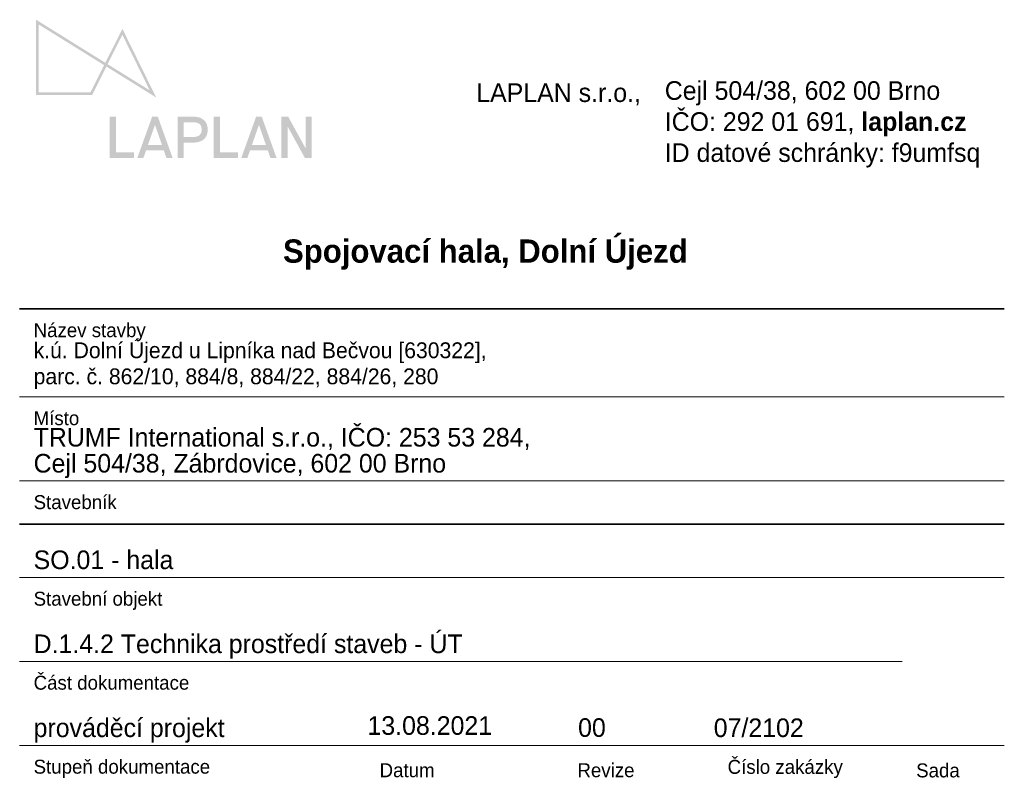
# Paper-space layout 'V000_desky' of a CAD drawing. Header units: millimetres. Extents: x 10 to 116, y 27 to 108.
import ezdxf

# ---------------------------------------------------------------- set-up
doc = ezdxf.new("R2010")
doc.units = ezdxf.units.MM
doc.header["$LTSCALE"] = 15
doc.styles.add('laplan bold', font='txt', dxfattribs={"height": 2})
doc.styles.add('laplan N', font='txt')

# ---------------------------------------------------------------- blocks, each defined once
blk = doc.blocks.new('la')
at = {"true_color": 0x1c1c1b}
h = blk.add_hatch(color=250, dxfattribs=at)
h.dxf.hatch_style = 2
h.paths.add_polyline_path([(235.48, -142.63), (215.57, -130.26), (209.82, -141.69), (187.35, -141.65), (187.4, -111.51), (215.14, -128.75), (221.97, -115.16)])
h.paths.add_polyline_path([(188.41, -140.6), (209.17, -140.63), (214.66, -129.7), (188.46, -113.41)])
h.paths.add_polyline_path([(216.04, -129.31), (232.9, -139.78), (221.96, -117.54)])
h = blk.add_hatch(color=250, dxfattribs=at)
h.dxf.hatch_style = 2
h.paths.add_polyline_path([(216.94, -150.32), (219.38, -150.32), (219.38, -164.58), (226.65, -164.58), (226.65, -166.85), (216.94, -166.85)])
h = blk.add_hatch(color=250, dxfattribs=at)
h.dxf.hatch_style = 2
h.paths.add_polyline_path([(238.53, -163.76), (231.47, -163.76), (230.38, -166.85), (227.93, -166.85), (233.88, -150.32), (236.14, -150.32), (242.07, -166.85), (239.61, -166.85)])
h.paths.add_polyline_path([(237.8, -161.63), (235.03, -153.67), (234.99, -153.67), (232.2, -161.63)])
h = blk.add_hatch(color=250, dxfattribs=at)
h.dxf.hatch_style = 2
edge = h.paths.add_edge_path()
edge.add_spline(control_points=[(244.03, -150.32), (244.03, -150.32), (250.55, -150.32), (250.55, -150.32), (254.04, -150.32), (256.12, -152.3), (256.12, -155.51), (256.12, -158.75), (254.04, -160.69), (250.53, -160.69), (250.53, -160.69), (246.46, -160.69), (246.46, -160.69), (246.46, -160.69), (246.46, -166.85), (246.46, -166.85), (246.46, -166.85), (244.03, -166.85), (244.03, -166.85), (244.03, -166.85), (244.03, -150.32), (244.03, -150.32)], knot_values=[0, 0, 0, 0, 1, 1, 1, 2, 2, 2, 3, 3, 3, 4, 4, 4, 5, 5, 5, 6, 6, 6, 7, 7, 7, 7], degree=3, periodic=0)
edge = h.paths.add_edge_path()
edge.add_spline(control_points=[(250.43, -158.42), (252.6, -158.42), (253.69, -157.45), (253.69, -155.51), (253.69, -153.53), (252.63, -152.59), (250.45, -152.59), (250.45, -152.59), (246.46, -152.59), (246.46, -152.59), (246.46, -152.59), (246.46, -158.42), (246.46, -158.42), (246.46, -158.42), (250.43, -158.42), (250.43, -158.42)], knot_values=[0, 0, 0, 0, 1, 1, 1, 2, 2, 2, 3, 3, 3, 4, 4, 4, 5, 5, 5, 5], degree=3, periodic=0)
h = blk.add_hatch(color=250, dxfattribs=at)
h.dxf.hatch_style = 2
h.paths.add_polyline_path([(258.55, -150.32), (260.99, -150.32), (260.99, -164.58), (268.26, -164.58), (268.26, -166.85), (258.55, -166.85)])
h = blk.add_hatch(color=250, dxfattribs=at)
h.dxf.hatch_style = 2
h.paths.add_polyline_path([(280.14, -163.76), (273.08, -163.76), (271.99, -166.85), (269.54, -166.85), (275.49, -150.32), (277.75, -150.32), (283.68, -166.85), (281.23, -166.85)])
h.paths.add_polyline_path([(279.41, -161.63), (276.64, -153.67), (276.6, -153.67), (273.81, -161.63)])
h = blk.add_hatch(color=250, dxfattribs=at)
h.dxf.hatch_style = 2
h.paths.add_polyline_path([(285.64, -150.32), (288.33, -150.32), (295.23, -162.88), (295.28, -162.88), (295.28, -150.32), (297.71, -150.32), (297.71, -166.85), (295.02, -166.85), (288.12, -154.29), (288.07, -154.29), (288.07, -166.85), (285.64, -166.85)])

psp = doc.layouts.new('V000_desky')

# ---------------------------------------------------------------- linework, layer by layer
at = {"lineweight": 9}
for p, q in [((9.99, 67.49), (115.75, 67.49)), ((9.99, 58.47), (115.75, 58.47)), ((9.99, 48.1), (115.75, 48.1)), ((9.99, 39.08), (104.78, 39.08)), ((9.99, 30.06), (115.75, 30.06))]:
    psp.add_line(p, q, dxfattribs=at)
at = {"lineweight": 35}
psp.add_line((9.99, 53.82), (115.75, 53.82), dxfattribs=at)
psp.add_lwpolyline([(9.99, 76.94), (115.75, 76.94)], dxfattribs=at)

# ---------------------------------------------------------------- block references
at = {"xscale": 0.2683525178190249, "yscale": 0.2683525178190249, "zscale": 0.2683525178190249}
psp.add_blockref('la', (-38.54, 137.93), dxfattribs=at)

# ---------------------------------------------------------------- texts
at = {"color": 4, "style": 'laplan N'}
for s, p in [('TRUMF International s.r.o., IČO: 253 53 284,', (11.49, 62.16)), ('Cejl 504/38, Zábrdovice, 602 00 Brno', (11.49, 59.37)), ('SO.01 - hala', (11.49, 49)), ('D.1.4.2 Technika prostředí staveb - ÚT', (11.49, 39.98)), ('prováděcí projekt', (11.49, 30.96)), ('07/2102', (84.54, 30.96))]:
    psp.add_text(s, height=2, dxfattribs=at).set_placement(p)
at = {"style": 'laplan N'}
for s, width, gutter_width, heights, insert, char_height, attachment_point in [('Cejl 504/38, 602 00 Brno\\PIČO: 292 01 691, {\\fMaison Neue|b1|i0|c238|p34;laplan.cz\\P}ID datové schránky: f9umfsq', 54.2519, 500, [14.35], (79.28, 101.4), 2, 1), ('{\\fMaison Neue|b1|i0|c238|p34;Spojovací hala, Dolní Újezd}', 97.0737, 0, [16.03], (60.01, 82.78), 2.5, 5), ('{\\C252;\\c9999763;Název stavby}', 42.8235, 500, [0], (11.49, 75.41), 1.5, 1), ('{\\C252;\\c9999763;Místo}', 42.8235, 500, [0], (11.49, 65.96), 1.5, 1), ('{\\C252;\\c9999763;Stavebník}', 42.8235, 500, [0], (11.49, 56.94), 1.5, 1), ('{\\C252;\\c9999763;Stavební objekt}', 42.8235, 500, [0], (11.49, 46.57), 1.5, 1), ('{\\C252;\\c9999763;Část dokumentace}', 42.8235, 500, [0], (11.49, 37.55), 1.5, 1), ('{\\C252;\\c9999763;Stupeň dokumentace}', 42.8235, 500, [0], (11.49, 28.53), 1.5, 1), ('{\\C252;\\c9999763;Číslo zakázky}', 42.8235, 500, [0], (86.03, 28.51), 1.5, 1), ('{\\C252;\\c9999763;Datum}', 42.8235, 500, [0], (48.65, 28.15), 1.5, 1), ('{\\C252;\\c9999763;Revize}', 42.8235, 500, [0], (69.9, 28.15), 1.5, 1), ('{\\C252;\\c9999763;Sada}', 42.8235, 500, [0], (106.28, 28.13), 1.5, 1)]:
    psp.add_mtext_dynamic_manual_height_columns(s, width=width, gutter_width=gutter_width, heights=heights, dxfattribs=dict(at, insert=insert, char_height=char_height, attachment_point=attachment_point))
at = {"insert": (59.03, 101.17), "char_height": 2, "width": 19.371, "attachment_point": 1, "style": 'laplan bold'}
psp.add_mtext('LAPLAN s.r.o.,', dxfattribs=at)
at = {"color": 4, "style": 'laplan N'}
for s, width, insert, char_height, attachment_point in [('k.ú. Dolní Újezd u Lipníka nad Bečvou [630322],', 8366.9365, (11.49, 71.14), 1.7, 7), ('parc. č. 862/10, 884/8, 884/22, 884/26, 280', 8366.9365, (11.49, 68.34), 1.7, 7), ('00', 15.0033, (69.97, 32.98), 2, 1)]:
    psp.add_mtext_dynamic_manual_height_columns(s, width=width, gutter_width=500, heights=[0], dxfattribs=dict(at, insert=insert, char_height=char_height, attachment_point=attachment_point))
at = {"color": 4, "insert": (47.35, 33.2), "char_height": 2, "width": 24.2978, "attachment_point": 1, "style": 'laplan N'}
psp.add_mtext('13.08.2021', dxfattribs=at)

doc.saveas('drawing.dxf')
